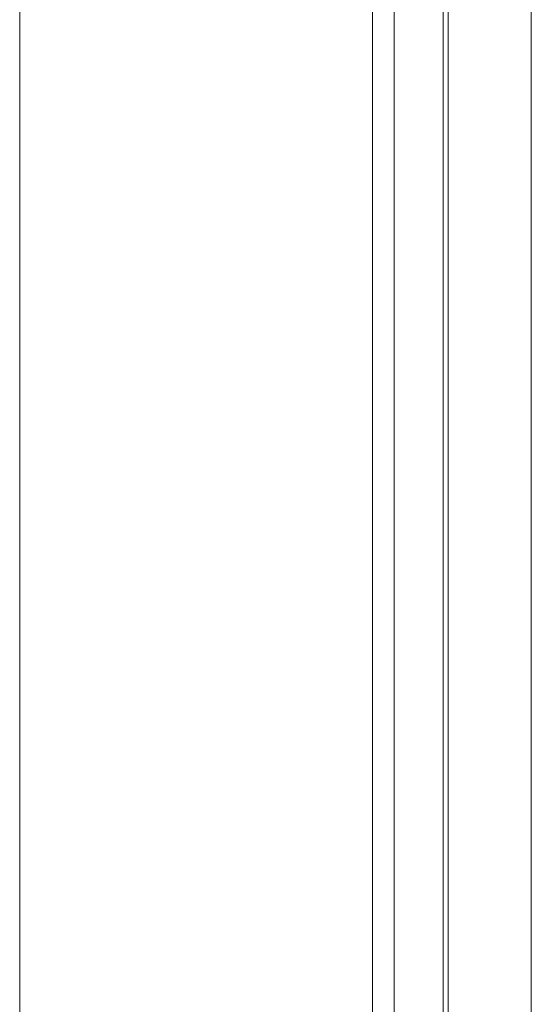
# Model space of a CAD drawing. Header units: millimetres. Extents: x 11681 to 15516, y 25095 to 29743.
# Tile 66 of 96: x 12881.62 to 12886.7, y 27891.81 to 27901.58. Entities that reach past the tile are written whole.
import ezdxf

# ---------------------------------------------------------------- set-up
doc = ezdxf.new("R2010")
doc.units = ezdxf.units.MM
doc.layers.add('00 - nowa technologia myjni_Nr_pióra__95', color=7, linetype='Continuous', lineweight=20, true_color=0x7c7c7c)
doc.layers.add('XREF', color=8, linetype='Continuous', lineweight=9)

# ---------------------------------------------------------------- blocks, each defined once
blk = doc.blocks.new('parter 2025.10.15')
at = {"layer": '00 - nowa technologia myjni_Nr_pióra__95', "color": 8, "linetype": 'Continuous', "lineweight": 5}
for p, q in [((603.5323, 2583.5757), (603.5323, 2388.5757)), ((599.2822, 2542.286), (599.2822, 2467.2695)), ((602.7821, 2542.286), (602.7821, 2467.2695)), ((602.9971, 2542.286), (602.9971, 2467.2695)), ((603.4822, 2542.286), (603.4822, 2467.2695)), ((604.3565, 2518.474), (604.3565, 2475.5318))]:
    blk.add_line(p, q, dxfattribs=at)

msp = doc.modelspace()

# ---------------------------------------------------------------- block references
at = {"layer": 'XREF'}
msp.add_blockref('parter 2025.10.15', (12282.3391, 25390.7845), dxfattribs=at)

doc.saveas('drawing.dxf')
